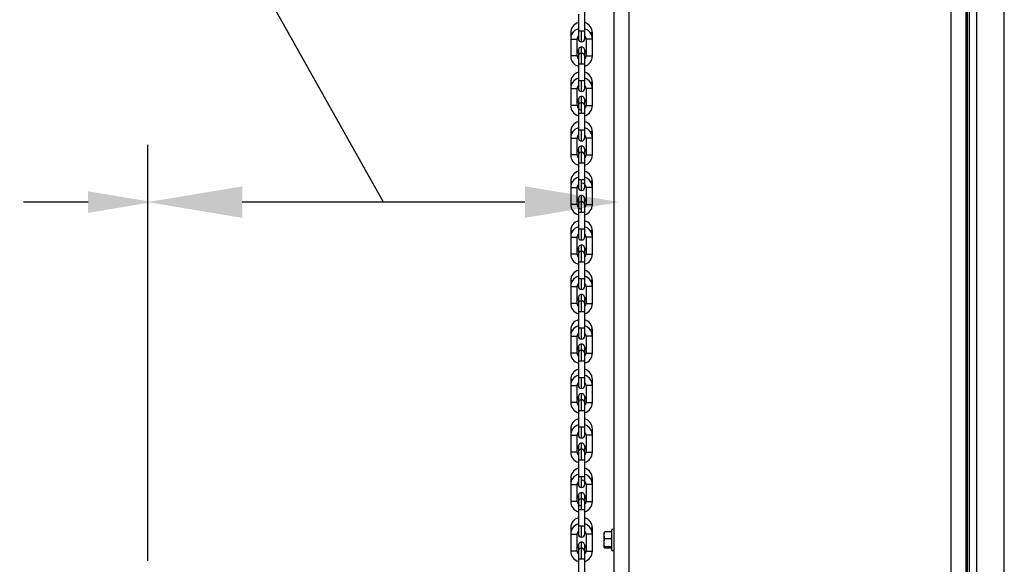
# Model space of a CAD drawing. Header units: inches. Extents: x 170 to 288, y 234 to 248.
# Tile 27 of 192: x 177.344 to 178.152, y 242.469 to 242.917. Entities that reach past the tile are written whole.
import ezdxf

# ---------------------------------------------------------------- set-up
doc = ezdxf.new("R2010")
doc.units = ezdxf.units.IN
doc.header["$LTSCALE"] = 0.25
doc.header["$MEASUREMENT"] = 0
doc.layers.add('ANNOTATIONS', color=1, linetype='Continuous')
doc.layers.add('SLIM E GUIDE MOTOR LH', color=7, linetype='Continuous')
doc.styles.add('ROMANS', font='Romans', dxfattribs={"height": 0.09375})
doc.styles.get("Standard").update_dxf_attribs({"font": 'romans.shx'})
doc.dimstyles.get("Standard").update_dxf_attribs({"dimscale": 60, "dimtxt": 0.0833, "dimasz": 0.0833, "dimexe": 0.0833, "dimexo": 0.04, "dimgap": 0.09, "dimtad": 0, "dimtih": 1, "dimtoh": 1, "dimdec": 4, "dimzin": 1, "dimdsep": 46, "dimlunit": 4, "dimtxsty": 'Standard', "dimcen": 0.09, "dimclrt": 150, "dimadec": 4, "dimazin": 2, "dimtfac": 1, "dimtdec": 0, "dimtofl": 0, "dimtmove": 0, "dimatfit": 3, "dimfxl": 1, "dimtolj": 1, "dimtzin": 0, "dimlwd": -1, "dimlwe": -1, "dimarcsym": 1})

msp = doc.modelspace()

# ---------------------------------------------------------------- linework, layer by layer
at = {"layer": 'ANNOTATIONS'}
for p, q in [((177.44873, 242.47227), (177.44873, 242.81408)), ((177.39982, 242.76694), (177.34668, 242.76694)), ((177.75844, 242.76694), (177.5264, 242.76694))]:
    msp.add_line(p, q, dxfattribs=at)
for points in [[(177.5264, 242.754), (177.5264, 242.77989), (177.44873, 242.76694)], [(177.75844, 242.754), (177.75844, 242.77989), (177.8361, 242.76694)], [(177.39982, 242.7758), (177.39982, 242.75809), (177.45296, 242.76694)]]:
    msp.add_solid(points, dxfattribs=at)
at = {"layer": 'SLIM E GUIDE MOTOR LH'}
for p, q in [((178.1519, 240.41151), (178.1519, 244.18872)), ((178.10812, 244.18111), (178.10812, 240.14778)), ((178.12042, 244.18111), (178.12042, 240.13944)), ((178.12057, 241.85683), (178.12057, 244.18111)), ((178.12169, 241.85683), (178.12169, 244.18111)), ((178.12327, 241.85683), (178.12327, 244.18111)), ((178.12332, 241.85683), (178.12332, 244.18111)), ((178.12945, 241.85609), (178.12945, 244.18111)), ((177.83142, 243.64778), (177.83142, 242.21778)), ((177.84372, 243.64778), (177.84372, 242.21778)), ((177.8075, 242.90493), (177.8075, 242.92463)), ((177.80225, 242.9212), (177.80225, 242.90729)), ((177.80225, 242.90729), (177.80225, 242.90112)), ((177.80488, 242.8985), (177.80488, 242.90729)), ((177.79595, 242.90588), (177.79595, 242.88696)), ((177.8012, 242.88696), (177.8012, 242.90087)), ((177.80855, 242.90087), (177.80855, 242.88696)), ((177.8138, 242.90087), (177.8138, 242.90588)), ((177.8138, 242.88696), (177.8138, 242.90087)), ((177.80225, 242.89171), (177.80225, 242.88054)), ((177.8075, 242.8918), (177.8075, 242.89171)), ((177.8075, 242.88722), (177.8075, 242.89171)), ((177.80488, 242.88054), (177.80488, 242.88933)), ((177.8075, 242.8632), (177.8075, 242.8829)), ((177.80225, 242.88054), (177.80225, 242.86663)), ((177.80225, 242.88054), (177.80588, 242.88054)), ((177.80225, 242.86663), (177.80225, 242.86046)), ((177.80488, 242.85784), (177.80488, 242.86663)), ((177.79595, 242.86521), (177.79595, 242.86021)), ((177.79595, 242.86021), (177.79595, 242.8463)), ((177.8012, 242.8463), (177.8012, 242.86021)), ((177.80855, 242.86021), (177.80855, 242.8463)), ((177.8138, 242.86021), (177.8138, 242.86521)), ((177.8138, 242.8463), (177.8138, 242.86021)), ((177.80225, 242.85105), (177.80225, 242.83988)), ((177.8075, 242.85114), (177.8075, 242.85105)), ((177.8075, 242.84224), (177.8075, 242.85105)), ((177.80488, 242.83988), (177.80488, 242.84977)), ((177.80225, 242.83988), (177.80225, 242.82597)), ((177.80225, 242.83988), (177.80673, 242.83988)), ((177.8075, 242.82161), (177.8075, 242.84108)), ((177.79595, 242.82455), (177.79595, 242.81955)), ((177.79595, 242.82455), (177.79752, 242.82455)), ((177.79595, 242.81955), (177.79595, 242.80564)), ((177.8012, 242.80564), (177.8012, 242.81955)), ((177.80225, 242.82597), (177.80225, 242.8198)), ((177.80488, 242.81718), (177.80488, 242.82597)), ((177.8075, 242.82597), (177.80488, 242.82597)), ((177.80855, 242.81955), (177.80855, 242.80564)), ((177.8138, 242.81955), (177.8138, 242.82455)), ((177.8138, 242.80564), (177.8138, 242.81955)), ((177.80225, 242.81039), (177.80225, 242.79922)), ((177.8075, 242.81047), (177.8075, 242.81039)), ((177.8075, 242.80589), (177.8075, 242.81039)), ((177.80488, 242.79922), (177.80488, 242.80801)), ((177.80225, 242.79922), (177.80225, 242.78531)), ((177.80302, 242.79922), (177.8075, 242.79922)), ((177.8075, 242.77961), (177.8075, 242.79922)), ((177.79595, 242.78389), (177.79595, 242.77889)), ((177.79595, 242.78389), (177.79752, 242.78389)), ((177.79595, 242.77889), (177.79595, 242.76498)), ((177.8012, 242.76498), (177.8012, 242.77889)), ((177.80225, 242.78531), (177.80225, 242.77914)), ((177.80488, 242.78531), (177.80225, 242.78531)), ((177.80488, 242.77651), (177.80488, 242.78531)), ((177.80855, 242.77889), (177.80855, 242.76498)), ((177.8138, 242.77889), (177.8138, 242.78389)), ((177.8138, 242.76498), (177.8138, 242.77889)), ((177.80225, 242.76973), (177.80225, 242.75856)), ((177.80488, 242.76739), (177.80488, 242.77235)), ((177.8075, 242.76981), (177.8075, 242.76973)), ((177.8075, 242.75856), (177.8075, 242.76973)), ((177.80225, 242.75856), (177.80225, 242.74465)), ((177.8075, 242.74465), (177.8075, 242.75856)), ((177.79595, 242.74323), (177.79595, 242.73823)), ((177.79595, 242.74323), (177.79752, 242.74323)), ((177.79595, 242.73823), (177.79595, 242.72431)), ((177.8012, 242.72431), (177.8012, 242.73823)), ((177.80225, 242.74465), (177.80225, 242.73848)), ((177.80588, 242.74465), (177.80225, 242.74465)), ((177.80488, 242.73585), (177.80488, 242.74465)), ((177.8075, 242.73848), (177.8075, 242.74465)), ((177.80855, 242.73823), (177.80855, 242.72431)), ((177.8138, 242.74323), (177.81224, 242.74323)), ((177.8138, 242.73823), (177.8138, 242.74323)), ((177.8138, 242.72431), (177.8138, 242.73823)), ((177.80225, 242.72907), (177.80225, 242.71789)), ((177.80488, 242.7266), (177.80488, 242.73169)), ((177.8075, 242.72907), (177.8075, 242.72915)), ((177.8075, 242.71789), (177.8075, 242.72907)), ((177.80225, 242.71789), (177.80225, 242.70398)), ((177.80488, 242.71789), (177.8075, 242.71789)), ((177.8075, 242.70398), (177.8075, 242.71789)), ((177.79595, 242.70257), (177.79595, 242.69756)), ((177.79595, 242.70257), (177.79752, 242.70257)), ((177.79595, 242.69756), (177.79595, 242.68365)), ((177.8012, 242.68365), (177.8012, 242.69756)), ((177.80225, 242.70398), (177.80225, 242.69782)), ((177.80673, 242.70398), (177.80225, 242.70398)), ((177.80488, 242.69519), (177.80488, 242.70398)), ((177.8075, 242.69782), (177.8075, 242.70398)), ((177.80855, 242.69756), (177.80855, 242.68365)), ((177.8138, 242.69756), (177.8138, 242.70257)), ((177.8138, 242.68365), (177.8138, 242.69756)), ((177.80488, 242.68607), (177.80488, 242.69103)), ((177.80225, 242.68841), (177.80225, 242.67723)), ((177.8075, 242.68849), (177.8075, 242.68841)), ((177.8075, 242.67723), (177.8075, 242.68841)), ((177.80225, 242.67723), (177.80225, 242.66332)), ((177.80225, 242.67723), (177.80488, 242.67723)), ((177.8075, 242.66332), (177.8075, 242.67723)), ((177.79595, 242.66191), (177.79596, 242.6569)), ((177.79596, 242.6569), (177.79596, 242.64299)), ((177.8012, 242.64299), (177.8012, 242.6569)), ((177.80225, 242.66332), (177.80225, 242.65715)), ((177.8075, 242.65715), (177.8075, 242.66332)), ((177.80855, 242.6569), (177.80855, 242.64299)), ((177.8138, 242.6569), (177.8138, 242.66191)), ((177.8138, 242.64299), (177.8138, 242.6569)), ((177.80488, 242.6454), (177.80488, 242.65037)), ((177.80225, 242.64774), (177.80225, 242.63657)), ((177.8075, 242.64783), (177.8075, 242.64774)), ((177.8075, 242.64325), (177.8075, 242.64774)), ((177.8075, 242.63657), (177.8075, 242.64274)), ((177.80225, 242.63657), (177.80225, 242.62266)), ((177.80225, 242.63657), (177.80588, 242.63657)), ((177.8075, 242.62266), (177.8075, 242.63657)), ((177.79596, 242.62125), (177.79596, 242.61624)), ((177.79596, 242.62125), (177.79752, 242.62125)), ((177.79596, 242.61624), (177.79596, 242.60233)), ((177.80121, 242.60233), (177.80121, 242.61624)), ((177.80225, 242.62266), (177.80225, 242.61649)), ((177.8075, 242.62266), (177.80488, 242.62266)), ((177.8075, 242.61649), (177.8075, 242.62266)), ((177.80855, 242.61624), (177.80855, 242.60233)), ((177.8138, 242.61624), (177.8138, 242.62125)), ((177.8138, 242.60233), (177.8138, 242.61624)), ((177.80488, 242.60474), (177.80488, 242.60971)), ((177.80226, 242.60708), (177.80226, 242.59591)), ((177.8075, 242.60717), (177.8075, 242.60708)), ((177.8075, 242.59591), (177.8075, 242.60708)), ((177.80226, 242.59591), (177.80226, 242.582)), ((177.80245, 242.59591), (177.8075, 242.59591)), ((177.8075, 242.582), (177.8075, 242.59591)), ((177.79596, 242.58058), (177.79596, 242.57558)), ((177.79596, 242.58058), (177.79752, 242.58058)), ((177.79596, 242.57558), (177.79596, 242.56167)), ((177.80121, 242.56167), (177.80121, 242.57558)), ((177.80226, 242.582), (177.80226, 242.57583)), ((177.8075, 242.582), (177.80226, 242.582)), ((177.8075, 242.57583), (177.8075, 242.582)), ((177.80855, 242.57558), (177.80855, 242.56167)), ((177.8138, 242.57558), (177.80855, 242.57558)), ((177.8138, 242.57558), (177.8138, 242.58058)), ((177.8138, 242.56167), (177.8138, 242.57558)), ((177.80488, 242.56408), (177.80488, 242.56905)), ((177.80226, 242.56642), (177.80226, 242.55525)), ((177.8075, 242.56651), (177.8075, 242.56642)), ((177.8075, 242.55525), (177.8075, 242.56642)), ((177.80226, 242.55525), (177.80226, 242.54134)), ((177.80226, 242.55525), (177.8075, 242.55525)), ((177.80751, 242.54134), (177.8075, 242.55525)), ((177.79596, 242.53992), (177.79596, 242.53492)), ((177.80226, 242.54134), (177.80226, 242.53517)), ((177.80751, 242.53517), (177.80751, 242.54134)), ((177.8138, 242.53992), (177.81224, 242.53992)), ((177.8138, 242.53492), (177.8138, 242.53992)), ((177.79596, 242.53492), (177.79596, 242.52101)), ((177.79596, 242.53492), (177.80121, 242.53492)), ((177.80121, 242.52101), (177.80121, 242.53492)), ((177.80488, 242.51795), (177.80488, 242.52839)), ((177.80856, 242.53492), (177.80856, 242.52101)), ((177.8138, 242.53492), (177.80856, 242.53492)), ((177.8138, 242.52101), (177.8138, 242.53492)), ((177.80226, 242.52529), (177.80226, 242.51459)), ((177.8075, 242.52584), (177.80751, 242.52576)), ((177.80751, 242.52126), (177.80751, 242.52576)), ((177.80751, 242.51459), (177.80751, 242.52076)), ((177.80856, 242.52101), (177.8138, 242.52101)), ((177.80226, 242.51459), (177.80226, 242.50068)), ((177.80226, 242.51459), (177.80674, 242.51459)), ((177.80751, 242.50068), (177.80751, 242.51459)), ((177.79596, 242.49926), (177.79596, 242.49426)), ((177.79596, 242.49926), (177.79752, 242.49926)), ((177.80226, 242.50068), (177.80226, 242.49451)), ((177.80751, 242.50068), (177.80226, 242.50068)), ((177.80751, 242.49451), (177.80751, 242.50068)), ((177.81381, 242.49426), (177.81381, 242.49926)), ((177.82398, 242.49615), (177.82342, 242.49563)), ((177.82342, 242.48326), (177.82342, 242.49569)), ((177.82975, 242.49615), (177.82398, 242.49615)), ((177.83142, 242.49811), (177.82975, 242.49811)), ((177.82975, 242.48078), (177.82975, 242.49811)), ((177.79596, 242.49426), (177.79596, 242.48035)), ((177.80121, 242.48035), (177.80121, 242.49426)), ((177.80488, 242.47729), (177.80488, 242.48772)), ((177.80856, 242.49426), (177.80856, 242.48035)), ((177.81381, 242.48035), (177.81381, 242.49426)), ((177.82398, 242.49048), (177.82342, 242.49331)), ((177.82975, 242.49048), (177.82398, 242.49048)), ((177.80121, 242.48035), (177.79596, 242.48035)), ((177.80226, 242.48329), (177.80226, 242.47393)), ((177.8075, 242.48518), (177.80751, 242.4851)), ((177.80751, 242.47393), (177.80751, 242.4851)), ((177.82398, 242.48274), (177.82342, 242.48326)), ((177.82975, 242.48377), (177.82398, 242.48377)), ((177.82975, 242.48274), (177.82398, 242.48274)), ((177.82975, 242.48078), (177.83142, 242.48078)), ((177.80226, 242.47393), (177.80226, 242.46002)), ((177.80488, 242.47393), (177.80751, 242.47393)), ((177.80751, 242.46002), (177.80751, 242.47393))]:
    msp.add_line(p, q, dxfattribs=at)
at = {"layer": 'SLIM E GUIDE MOTOR LH', "flags": 128}
for points in [[(177.8075, 242.90729), (177.80245, 242.90729), (177.80225, 242.90729)], [(177.79595, 242.90588), (177.79615, 242.90588), (177.79672, 242.90588), (177.79751, 242.90588)], [(177.79595, 242.90087), (177.79757, 242.90087), (177.79858, 242.90087), (177.8012, 242.90087)], [(177.8075, 242.90112), (177.8075, 242.90386), (177.8075, 242.90493)], [(177.8138, 242.90087), (177.8136, 242.90087), (177.81303, 242.90087), (177.80855, 242.90087)], [(177.8138, 242.90588), (177.81303, 242.90588), (177.81224, 242.90588)], [(177.80488, 242.88925), (177.80488, 242.89043), (177.80488, 242.89176), (177.80488, 242.89434)], [(177.8012, 242.88696), (177.80043, 242.88696), (177.79958, 242.88696), (177.79595, 242.88696)], [(177.80488, 242.88933), (177.80588, 242.88913), (177.80671, 242.88858)], [(177.8075, 242.8829), (177.8075, 242.88397), (177.8075, 242.88671)], [(177.80855, 242.88696), (177.81017, 242.88696), (177.81117, 242.88696), (177.8138, 242.88696)], [(177.80588, 242.88054), (177.80673, 242.88054), (177.8075, 242.88054)], [(177.8075, 242.86663), (177.80387, 242.86663), (177.80302, 242.86663), (177.80225, 242.86663)], [(177.79595, 242.86521), (177.79615, 242.86521), (177.79751, 242.86521)], [(177.79595, 242.86021), (177.79858, 242.86021), (177.79958, 242.86021), (177.8012, 242.86021)], [(177.8075, 242.86046), (177.8075, 242.86227), (177.8075, 242.8632)], [(177.8075, 242.86227), (177.8075, 242.86273)], [(177.8138, 242.86021), (177.80932, 242.86021), (177.80875, 242.86021), (177.80855, 242.86021)], [(177.8138, 242.86521), (177.8136, 242.86521), (177.81303, 242.86521), (177.81224, 242.86521)], [(177.80488, 242.84977), (177.80488, 242.8511), (177.80488, 242.85368)], [(177.8012, 242.8463), (177.801, 242.8463), (177.79615, 242.8463), (177.79595, 242.8463)], [(177.80488, 242.84867), (177.80588, 242.84847), (177.80671, 242.84792)], [(177.8075, 242.84108), (177.8075, 242.84224)], [(177.80855, 242.8463), (177.81118, 242.8463), (177.81218, 242.8463), (177.8138, 242.8463)], [(177.80673, 242.83988), (177.8073, 242.83988), (177.8075, 242.83988)], [(177.79595, 242.81955), (177.79958, 242.81955), (177.80043, 242.81955), (177.8012, 242.81955)], [(177.80488, 242.82597), (177.80387, 242.82597), (177.80225, 242.82597)], [(177.8075, 242.82084), (177.8075, 242.82161)], [(177.8075, 242.8198), (177.8075, 242.82084)], [(177.8138, 242.81955), (177.81017, 242.81955), (177.80932, 242.81955), (177.80855, 242.81955)], [(177.8138, 242.82455), (177.8136, 242.82455), (177.81303, 242.82455), (177.81224, 242.82455)], [(177.80488, 242.80759), (177.80488, 242.80911), (177.80488, 242.81302)], [(177.8012, 242.80564), (177.79757, 242.80564), (177.79672, 242.80564), (177.79595, 242.80564)], [(177.80488, 242.80801), (177.80588, 242.80781), (177.80672, 242.80726)], [(177.8075, 242.79922), (177.8075, 242.80042), (177.8075, 242.80539)], [(177.80855, 242.80564), (177.81218, 242.80564), (177.81303, 242.80564), (177.8138, 242.80564)], [(177.80225, 242.79922), (177.80245, 242.79922), (177.80302, 242.79922)], [(177.79595, 242.77889), (177.80043, 242.77889), (177.801, 242.77889), (177.8012, 242.77889)], [(177.8075, 242.78531), (177.80588, 242.78531), (177.80488, 242.78531)], [(177.8075, 242.77914), (177.8075, 242.77926), (177.8075, 242.77961)], [(177.8138, 242.77889), (177.81118, 242.77889), (177.81017, 242.77889), (177.80855, 242.77889)], [(177.8138, 242.78389), (177.8136, 242.78389), (177.81224, 242.78389)], [(177.8012, 242.76498), (177.79858, 242.76498), (177.79757, 242.76498), (177.79595, 242.76498)], [(177.80488, 242.75856), (177.80488, 242.76668), (177.80488, 242.76718), (177.80488, 242.76735)], [(177.80488, 242.76735), (177.80588, 242.76715), (177.80672, 242.7666)], [(177.80855, 242.76498), (177.81303, 242.76498), (177.8136, 242.76498), (177.8138, 242.76498)], [(177.80225, 242.75856), (177.80302, 242.75856), (177.80387, 242.75856), (177.8075, 242.75856)], [(177.79595, 242.73823), (177.79615, 242.73823), (177.79672, 242.73823), (177.8012, 242.73823)], [(177.8075, 242.74465), (177.80673, 242.74465), (177.80588, 242.74465)], [(177.8138, 242.73823), (177.81218, 242.73823), (177.81118, 242.73823), (177.80855, 242.73823)], [(177.8012, 242.72431), (177.79958, 242.72431), (177.79858, 242.72431), (177.79595, 242.72431)], [(177.80488, 242.71789), (177.80488, 242.72411), (177.80488, 242.72521), (177.80488, 242.72669)], [(177.80488, 242.72669), (177.80588, 242.72649), (177.80672, 242.72594)], [(177.80855, 242.72431), (177.80875, 242.72431), (177.80932, 242.72431), (177.8138, 242.72431)], [(177.80225, 242.71789), (177.80387, 242.71789), (177.80488, 242.71789)], [(177.79595, 242.69756), (177.79672, 242.69756), (177.79757, 242.69756), (177.8012, 242.69756)], [(177.8075, 242.70398), (177.8073, 242.70398), (177.80673, 242.70398)], [(177.8138, 242.69756), (177.81303, 242.69756), (177.81218, 242.69756), (177.80855, 242.69756)], [(177.8138, 242.70257), (177.81303, 242.70257), (177.81224, 242.70257)], [(177.8012, 242.68365), (177.80044, 242.68365), (177.79958, 242.68365), (177.79595, 242.68365)], [(177.80488, 242.67723), (177.80488, 242.68345), (177.80488, 242.68454), (177.80488, 242.68603)], [(177.80488, 242.68603), (177.80588, 242.68583), (177.80672, 242.68527)], [(177.80855, 242.68365), (177.81017, 242.68365), (177.81118, 242.68365), (177.8138, 242.68365)], [(177.80488, 242.67723), (177.80588, 242.67723), (177.8075, 242.67723)], [(177.79595, 242.66191), (177.79615, 242.66191), (177.79752, 242.66191)], [(177.79596, 242.6569), (177.79758, 242.6569), (177.79858, 242.6569), (177.8012, 242.6569)], [(177.8075, 242.66332), (177.80302, 242.66332), (177.80245, 242.66332), (177.80225, 242.66332)], [(177.80488, 242.65453), (177.80488, 242.66161), (177.80488, 242.66332)], [(177.8138, 242.6569), (177.80875, 242.6569), (177.80855, 242.6569)], [(177.8138, 242.66191), (177.8136, 242.66191), (177.81303, 242.66191), (177.81224, 242.66191)], [(177.8012, 242.64299), (177.801, 242.64299), (177.80044, 242.64299), (177.79596, 242.64299)], [(177.80488, 242.63657), (177.80488, 242.64146), (177.80488, 242.64279), (177.80488, 242.64536)], [(177.80488, 242.64536), (177.80588, 242.64517), (177.80672, 242.64461)], [(177.80855, 242.64299), (177.81118, 242.64299), (177.81218, 242.64299), (177.8138, 242.64299)], [(177.80588, 242.63657), (177.80673, 242.63657), (177.8075, 242.63657)], [(177.79596, 242.61624), (177.79858, 242.61624), (177.79958, 242.61624), (177.80121, 242.61624)], [(177.80488, 242.62266), (177.80387, 242.62266), (177.80225, 242.62266)], [(177.80488, 242.61387), (177.80488, 242.62095), (177.80488, 242.62266)], [(177.8138, 242.61624), (177.81017, 242.61624), (177.80932, 242.61624), (177.80855, 242.61624)], [(177.80121, 242.60233), (177.79672, 242.60233), (177.79616, 242.60233), (177.79596, 242.60233)], [(177.80488, 242.59591), (177.80488, 242.59928), (177.80488, 242.6008), (177.80488, 242.6047)], [(177.80488, 242.6047), (177.80588, 242.6045), (177.80672, 242.60395)], [(177.80855, 242.60233), (177.81218, 242.60233), (177.81303, 242.60233), (177.8138, 242.60233)], [(177.80226, 242.59591), (177.80245, 242.59591)], [(177.79596, 242.57558), (177.79758, 242.57558), (177.79858, 242.57558), (177.80121, 242.57558)], [(177.80488, 242.57321), (177.80488, 242.57864), (177.80488, 242.58028), (177.80488, 242.582)], [(177.80121, 242.56167), (177.80044, 242.56167), (177.79959, 242.56167), (177.79596, 242.56167)], [(177.80488, 242.55525), (177.80488, 242.55861), (177.80488, 242.56013), (177.80488, 242.56404)], [(177.80488, 242.56404), (177.80588, 242.56384), (177.80672, 242.56329)], [(177.80855, 242.56167), (177.81018, 242.56167), (177.81118, 242.56167), (177.8138, 242.56167)], [(177.79596, 242.53992), (177.79616, 242.53992), (177.79752, 242.53992)], [(177.80751, 242.54134), (177.80388, 242.54134), (177.80302, 242.54134), (177.80226, 242.54134)], [(177.80488, 242.53255), (177.80488, 242.53797), (177.80488, 242.53962), (177.80488, 242.54134)], [(177.80121, 242.52101), (177.79616, 242.52101), (177.79596, 242.52101)], [(177.80226, 242.52576), (177.80226, 242.52564), (177.80226, 242.52529)], [(177.80488, 242.52338), (177.80589, 242.52318), (177.80672, 242.52263)], [(177.80488, 242.51459), (177.80488, 242.5163), (177.80488, 242.51795)], [(177.80674, 242.51459), (177.80731, 242.51459), (177.80751, 242.51459)], [(177.80488, 242.49188), (177.80488, 242.49579), (177.80488, 242.49731), (177.80488, 242.50068)], [(177.81381, 242.49926), (177.81361, 242.49926), (177.81304, 242.49926), (177.81224, 242.49926)], [(177.79596, 242.49426), (177.79959, 242.49426), (177.80044, 242.49426), (177.80121, 242.49426)], [(177.81381, 242.49426), (177.81018, 242.49426), (177.80932, 242.49426), (177.80856, 242.49426)], [(177.80226, 242.4851), (177.80226, 242.48406), (177.80226, 242.48329)], [(177.80488, 242.48272), (177.80589, 242.48252), (177.80672, 242.48197)], [(177.80856, 242.48035), (177.81219, 242.48035), (177.81304, 242.48035), (177.81381, 242.48035)], [(177.80488, 242.47393), (177.80488, 242.47564), (177.80488, 242.47729)]]:
    msp.add_lwpolyline(points, dxfattribs=at)
at = {"layer": 'SLIM E GUIDE MOTOR LH'}
for centre, radius, start, end in [((177.80474, 242.90588), 0.00879, 106.47497, 180.00086), ((177.80474, 242.90087), 0.00879, 106.47497, 180.00086), ((177.80501, 242.90588), 0.00879, 0.00086, 73.52675), ((177.80501, 242.90087), 0.00879, 0.00086, 73.52675), ((177.80474, 242.90087), 0.00354, 134.72578, 180.00086), ((177.80488, 242.90112), 0.00262, 180.00086, 0.00084), ((177.80501, 242.90087), 0.00354, 0.00086, 45.2752), ((177.80474, 242.89197), 0.00354, 180.00086, 225.27635), ((177.80488, 242.89171), 0.00262, 0.00086, 180.00088), ((177.80501, 242.89197), 0.00354, 314.72502, 0.00086), ((177.80474, 242.88696), 0.00879, 180.00086, 253.52675), ((177.80474, 242.88696), 0.00354, 180.00086, 225.27741), ((177.80488, 242.88671), 0.00262, 0.00086, 180.00088), ((177.80488, 242.88671), 0.00262, 0.00086, 45.52417), ((177.80501, 242.88696), 0.00354, 314.72636, 0.00086), ((177.80501, 242.88696), 0.00879, 286.47497, 0.00086), ((177.80474, 242.86521), 0.00879, 106.47497, 180.00086), ((177.80474, 242.86021), 0.00879, 106.47497, 180.00086), ((177.80501, 242.86521), 0.00879, 0.00086, 73.52675), ((177.80501, 242.86021), 0.00879, 0.00086, 73.52675), ((177.80474, 242.86021), 0.00354, 134.72578, 180.00086), ((177.80488, 242.86046), 0.00262, 180.00086, 0.00084), ((177.80501, 242.86021), 0.00354, 0.00086, 45.27478), ((177.80474, 242.8513), 0.00354, 180.00086, 244.81821), ((177.80488, 242.85105), 0.00262, 0.00086, 180.00088), ((177.80501, 242.8513), 0.00354, 314.72577, 0.00086), ((177.80474, 242.8463), 0.00879, 180.00086, 253.52675), ((177.80474, 242.8463), 0.00354, 180.00086, 270.00086), ((177.80488, 242.84605), 0.00262, 0.00086, 180.00088), ((177.80488, 242.84605), 0.00262, 0.00086, 45.52417), ((177.80501, 242.8463), 0.00354, 314.72682, 0.00086), ((177.80501, 242.8463), 0.00879, 286.47497, 0.00086), ((177.80475, 242.82455), 0.00879, 106.47497, 180.00086), ((177.80475, 242.81955), 0.00879, 106.47497, 180.00086), ((177.80501, 242.82455), 0.00879, 0.00086, 73.52675), ((177.80501, 242.81955), 0.00879, 0.00086, 73.52675), ((177.80475, 242.81955), 0.00354, 134.72578, 180.00086), ((177.80488, 242.8198), 0.00262, 180.00086, 0.00084), ((177.80501, 242.81955), 0.00354, 0.00086, 45.27478), ((177.80475, 242.81064), 0.00354, 180.00086, 225.27741), ((177.80488, 242.81039), 0.00262, 0.00086, 180.00088), ((177.80501, 242.81064), 0.00354, 314.72482, 0.00086), ((177.80475, 242.80564), 0.00879, 180.00086, 253.52675), ((177.80475, 242.80564), 0.00354, 180.00086, 225.27746), ((177.80488, 242.80539), 0.00262, 0.00086, 180.00088), ((177.80488, 242.80539), 0.00262, 0.00086, 45.52417), ((177.80501, 242.80564), 0.00354, 314.72578, 0.00086), ((177.80501, 242.80564), 0.00879, 286.47497, 0.00086), ((177.80475, 242.78389), 0.00879, 106.47497, 180.00086), ((177.80475, 242.77889), 0.00879, 106.47497, 180.00086), ((177.80501, 242.78389), 0.00879, 0.00086, 73.52675), ((177.80501, 242.77889), 0.00879, 0.00086, 73.52675), ((177.80475, 242.77889), 0.00354, 134.72491, 180.00086), ((177.80488, 242.77914), 0.00262, 180.00086, 0.00084), ((177.80501, 242.77889), 0.00354, 0.00086, 90.00086), ((178.65113, 242.78039), 0.84363, 179.93098, 180.08485), ((177.80475, 242.76998), 0.00354, 180.00086, 225.27526), ((177.80488, 242.76973), 0.00262, 0.00086, 180.00088), ((177.80501, 242.76998), 0.00354, 314.72467, 0.00086), ((177.80475, 242.76498), 0.00879, 180.00086, 253.52675), ((177.80475, 242.76498), 0.00354, 180.00086, 270.00086), ((177.80488, 242.76472), 0.00262, 0.00086, 180.00088), ((177.80488, 242.76472), 0.00262, 0.00086, 45.52417), ((177.80501, 242.76498), 0.00354, 314.72578, 0.00086), ((177.80501, 242.76498), 0.00879, 286.47497, 0.00086), ((177.80475, 242.74323), 0.00879, 106.47497, 180.00086), ((177.80475, 242.73823), 0.00879, 106.47497, 180.00086), ((177.80501, 242.74323), 0.00879, 0.00086, 73.52675), ((177.80501, 242.73823), 0.00879, 0.00086, 73.52675), ((177.80475, 242.73823), 0.00354, 134.72578, 180.00086), ((177.80488, 242.73848), 0.00262, 180.00086, 0.00084), ((177.80501, 242.73823), 0.00354, 0.00086, 45.2768), ((177.80475, 242.72932), 0.00354, 180.00086, 244.81803), ((177.80488, 242.72907), 0.00262, 0.00086, 180.00088), ((177.80501, 242.72932), 0.00354, 314.72539, 0.00086), ((177.80475, 242.72431), 0.00879, 180.00086, 253.52675), ((177.80475, 242.72431), 0.00354, 180.00086, 225.2763), ((177.80488, 242.72406), 0.00262, 0.00086, 180.00088), ((177.80488, 242.72406), 0.00262, 0.00086, 45.52417), ((177.80501, 242.72431), 0.00879, 286.47497, 0.00086), ((177.80501, 242.72431), 0.00354, 314.72578, 0.00086), ((177.80475, 242.70257), 0.00879, 106.47497, 180.00086), ((177.80475, 242.69756), 0.00879, 106.47497, 180.00086), ((177.80501, 242.70257), 0.00879, 0.00086, 73.52675), ((177.80501, 242.69756), 0.00879, 0.00086, 73.52675), ((177.80475, 242.69756), 0.00354, 134.72578, 180.00086), ((177.80488, 242.69782), 0.00262, 180.00086, 0.00084), ((177.80501, 242.69756), 0.00354, 0.00086, 45.27443), ((177.80475, 242.68866), 0.00354, 180.00086, 244.8177), ((177.80488, 242.68841), 0.00262, 0.00086, 180.00088), ((177.80501, 242.68866), 0.00354, 314.72529, 0.00086), ((177.80475, 242.68365), 0.00879, 180.00086, 253.52675), ((177.80475, 242.68365), 0.00354, 180.00086, 225.27495), ((177.80488, 242.6834), 0.00262, 0.00086, 180.00088), ((177.80488, 242.6834), 0.00262, 0.00086, 45.52417), ((177.80501, 242.68365), 0.00354, 314.72578, 0.00086), ((177.80501, 242.68365), 0.00879, 286.47497, 0.00086), ((177.80475, 242.66191), 0.00879, 106.47497, 180.00086), ((177.80475, 242.6569), 0.00879, 106.47497, 180.00086), ((177.80501, 242.66191), 0.00879, 0.00086, 73.52675), ((177.80501, 242.6569), 0.00879, 0.00086, 73.52675), ((177.80475, 242.6569), 0.00354, 134.72578, 180.00086), ((177.80488, 242.65715), 0.00262, 180.00086, 0.00084), ((177.80501, 242.6569), 0.00354, 0.00086, 45.2749), ((177.80488, 242.64774), 0.00262, 0.00086, 180.00088), ((177.80475, 242.64299), 0.00879, 180.00086, 253.52675), ((177.80475, 242.648), 0.00354, 180.00086, 244.81664), ((177.80475, 242.64299), 0.00354, 180.00086, 225.2757), ((177.80488, 242.64274), 0.00262, 0.00086, 180.00088), ((177.80488, 242.64274), 0.00262, 0.00086, 45.52417), ((177.80501, 242.648), 0.00354, 314.72577, 0.00086), ((177.80501, 242.64299), 0.00354, 314.72634, 0.00086), ((177.80501, 242.64299), 0.00879, 286.47497, 0.00086), ((177.80475, 242.62125), 0.00879, 106.47497, 180.00086), ((177.80475, 242.61624), 0.00879, 106.47497, 180.00086), ((177.80501, 242.62125), 0.00879, 0.00086, 73.52675), ((177.80501, 242.61624), 0.00879, 0.00086, 73.52675), ((177.80475, 242.61624), 0.00354, 134.72469, 180.00086), ((177.80488, 242.61649), 0.00262, 180.00086, 0.00084), ((177.80501, 242.61624), 0.00354, 0.00086, 45.27477), ((177.80488, 242.60708), 0.00262, 0.00086, 180.00088), ((177.80475, 242.60233), 0.00879, 180.00086, 253.52675), ((177.80475, 242.60734), 0.00354, 180.00086, 244.81447), ((177.80475, 242.60233), 0.00354, 180.00086, 225.27652), ((177.80488, 242.60208), 0.00262, 0.00086, 180.00088), ((177.80488, 242.60208), 0.00262, 0.00086, 45.52417), ((177.80501, 242.60734), 0.00354, 314.72513, 0.00086), ((177.80501, 242.60233), 0.00354, 314.72578, 0.00086), ((177.80501, 242.60233), 0.00879, 286.47497, 0.00086), ((177.80475, 242.58058), 0.00879, 106.47497, 180.00086), ((177.80475, 242.57558), 0.00879, 106.47497, 180.00086), ((177.80501, 242.58058), 0.00879, 0.00086, 73.52675), ((177.80501, 242.57558), 0.00879, 0.00086, 73.52675), ((177.80475, 242.57558), 0.00354, 134.72448, 180.00086), ((177.80488, 242.57583), 0.00262, 180.00086, 0.00084), ((177.80501, 242.57558), 0.00354, 0.00086, 45.27469), ((177.80488, 242.56642), 0.00262, 0.00086, 180.00088), ((177.80475, 242.56167), 0.00879, 180.00086, 253.52675), ((177.80475, 242.56667), 0.00354, 180.00086, 225.27709), ((177.80475, 242.56167), 0.00354, 180.00086, 225.27464), ((177.80488, 242.56142), 0.00262, 0.00086, 180.00088), ((177.80488, 242.56142), 0.00262, 0.00086, 45.52417), ((177.80501, 242.56667), 0.00354, 314.72525, 0.00086), ((177.80501, 242.56167), 0.00354, 314.72578, 0.00086), ((177.80501, 242.56167), 0.00879, 286.47497, 0.00086), ((177.80475, 242.53992), 0.00879, 106.47497, 180.00086), ((177.80475, 242.53492), 0.00879, 106.47497, 180.00086), ((177.80501, 242.53992), 0.00879, 0.00086, 73.52675), ((177.80501, 242.53492), 0.00879, 0.00086, 73.52675), ((177.80475, 242.53492), 0.00354, 134.72578, 180.00086), ((177.80488, 242.53517), 0.00262, 180.00086, 0.00084), ((177.80501, 242.53492), 0.00354, 0.00086, 90.00086), ((177.80488, 242.52576), 0.00262, 0.00086, 180.00088), ((177.80475, 242.52101), 0.00879, 180.00086, 253.52675), ((177.80475, 242.52601), 0.00354, 180.00086, 225.27624), ((177.80475, 242.52101), 0.00354, 180.00086, 270.00086), ((177.80488, 242.52076), 0.00262, 0.00086, 180.00088), ((177.80488, 242.52076), 0.00262, 0.00086, 45.52417), ((177.80501, 242.52601), 0.00354, 314.72517, 0.00086), ((177.80501, 242.52101), 0.00354, 314.72578, 0.00086), ((177.80501, 242.52101), 0.00879, 286.47497, 0.00086), ((177.80475, 242.49926), 0.00879, 106.47497, 180.00086), ((177.80501, 242.49926), 0.00879, 0.00086, 73.52675), ((177.80475, 242.49426), 0.00879, 106.47497, 180.00086), ((177.80475, 242.49426), 0.00354, 134.72509, 180.00086), ((177.80501, 242.49426), 0.00879, 0.00086, 73.52675), ((177.80501, 242.49426), 0.00354, 0.00086, 45.27481), ((177.80488, 242.49451), 0.00262, 180.00086, 0.00084), ((177.80488, 242.4851), 0.00262, 0.00086, 180.00088), ((177.80475, 242.48035), 0.00879, 180.00086, 253.52675), ((177.80475, 242.48535), 0.00354, 180.00086, 225.27735), ((177.80475, 242.48035), 0.00354, 180.00086, 225.27657), ((177.80488, 242.48009), 0.00262, 0.00086, 180.00088), ((177.80488, 242.48009), 0.00262, 0.00086, 45.52417), ((177.80501, 242.48535), 0.00354, 314.72577, 0.00086), ((177.80501, 242.48035), 0.00354, 314.72636, 0.00086), ((177.80501, 242.48035), 0.00879, 286.47497, 0.00086), ((177.80356, 242.57454), 0.10063, 269.25612, 270.75071)]:
    msp.add_arc(centre, radius, start, end, dxfattribs=at)
for points, knots in [([(177.82342, 242.49331), (177.82342, 242.49338), (177.82343, 242.49434), (177.82371, 242.49527), (177.82398, 242.49615)], [0, 0, 0, 0, 0.070186, 1, 1, 1, 1]), ([(177.82342, 242.48712), (177.82343, 242.48743), (177.82346, 242.48856), (177.82376, 242.48967), (177.82398, 242.49048)], [0, 0, 0, 0, 0.26861, 1, 1, 1, 1]), ([(177.82398, 242.48377), (177.82389, 242.48406), (177.82356, 242.48515), (177.82348, 242.48628), (177.82342, 242.48712)], [0, 0, 0, 0, 0.257532, 1, 1, 1, 1]), ([(177.82342, 242.48326), (177.82342, 242.48327), (177.82343, 242.48345), (177.82371, 242.48362), (177.82398, 242.48377)], [0, 0, 0, 0, 0.070204, 1, 1, 1, 1])]:
    msp.add_open_spline(points, degree=3, knots=knots, dxfattribs=at)

# ---------------------------------------------------------------- leaders
at = {"layer": 'ANNOTATIONS', "has_arrowhead": 0}
msp.add_leader([(177.64242, 242.76694), (177.43947, 243.12787), (177.34367, 243.12787)], dimstyle='Standard', override={"dimtxt": 0.09375, "dimasz": 0.09375, "dimexe": 0.046875, "dimgap": 0.09, "dimtad": 0, "dimtih": 0, "dimtoh": 0, "dimtxsty": 'ROMANS'}, dxfattribs=at)

doc.saveas('drawing.dxf')
